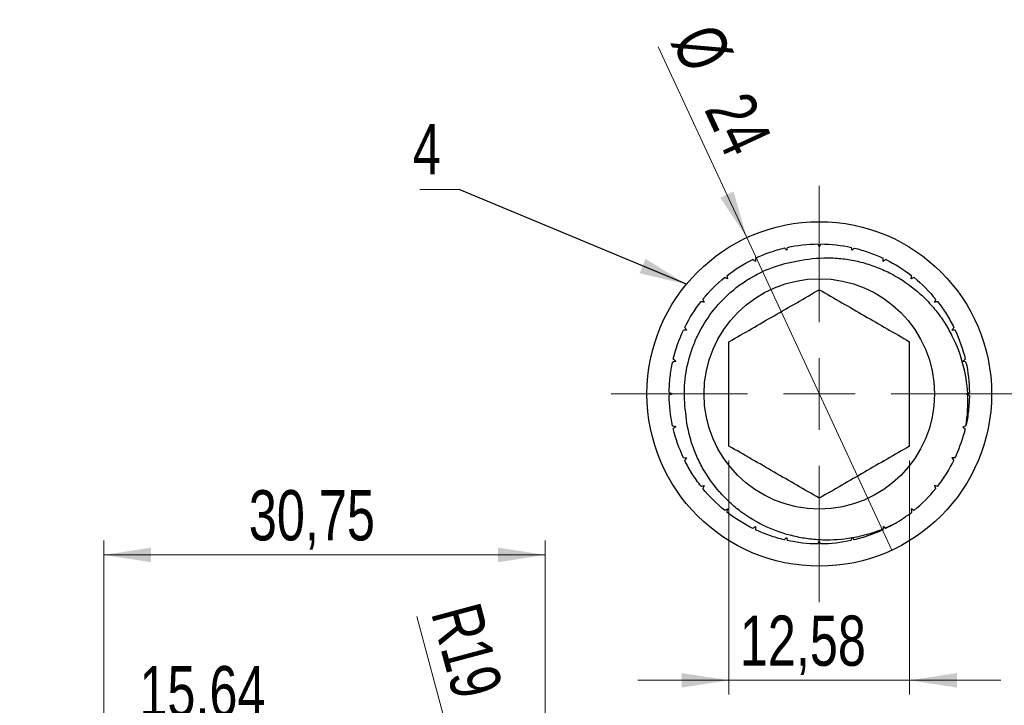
# Model space of a CAD drawing. Header units: millimetres. Extents: x 0 to 420, y 0 to 297.
# Tile 10 of 68: x 51 to 120, y 116 to 164. Entities that reach past the tile are written whole.
import ezdxf

# ---------------------------------------------------------------- set-up
doc = ezdxf.new("R2010")
doc.units = ezdxf.units.MM
doc.styles.add('SLDTEXTSTYLE0', font='TXT', dxfattribs={"width": 0.75})
doc.dimstyles.new('SLDDIMSTYLE0', dxfattribs={"dimtxt": 3.5, "dimasz": 3.302, "dimexe": 0, "dimexo": 0.0625, "dimgap": 0.875, "dimtad": 1, "dimrnd": 1e-09, "dimzin": 12, "dimdsep": 46, "dimtxsty": 'SLDTEXTSTYLE0', "dimsah": 1, "dimcen": 0.09, "dimadec": 0, "dimazin": 3, "dimtfac": 1, "dimtmove": 0, "dimatfit": 0, "dimfxl": 0, "dimfrac": 2, "dimtolj": 1, "dimtzin": 12, "dimarcsym": 0})
doc.dimstyles.new('SLDDIMSTYLE1', dxfattribs={"dimtxt": 3.5, "dimasz": 3.302, "dimexe": 0, "dimexo": 0.0625, "dimgap": 0.875, "dimtad": 1, "dimrnd": 1e-09, "dimzin": 12, "dimdsep": 46, "dimtxsty": 'SLDTEXTSTYLE0', "dimsah": 1, "dimcen": 0.09, "dimadec": 0, "dimazin": 3, "dimtfac": 1, "dimtofl": 0, "dimtmove": 0, "dimatfit": 3, "dimfxl": 0, "dimfrac": 2, "dimtolj": 1, "dimtzin": 12, "dimarcsym": 0})
doc.dimstyles.new('SLDDIMSTYLE3', dxfattribs={"dimtxt": 3.5, "dimasz": 3.302, "dimexe": 0, "dimexo": 0.0625, "dimgap": 0.875, "dimtad": 1, "dimrnd": 1e-09, "dimzin": 12, "dimdsep": 46, "dimtxsty": 'SLDTEXTSTYLE0', "dimsah": 1, "dimcen": 0, "dimadec": 0, "dimazin": 3, "dimtfac": 1, "dimtofl": 0, "dimtmove": 0, "dimatfit": 3, "dimfxl": 0, "dimfrac": 2, "dimtolj": 1, "dimtzin": 12, "dimarcsym": 0})
doc.dimstyles.new('SLDDIMSTYLE4', dxfattribs={"dimtxt": 0.18, "dimasz": 3.302, "dimexe": 0, "dimexo": 0.0625, "dimgap": 0, "dimtad": 0, "dimtih": 1, "dimtoh": 1, "dimdec": 0, "dimrnd": 1e-09, "dimzin": 0, "dimdsep": 46, "dimtxsty": 'Standard', "dimsah": 1, "dimcen": 0.09, "dimadec": 0, "dimazin": 0, "dimtfac": 3.302, "dimtdec": 0, "dimtofl": 0, "dimtmove": 0, "dimatfit": 3, "dimfxl": 0, "dimfrac": 2, "dimtolj": 1, "dimtzin": 0, "dimarcsym": 0})
doc.dimstyles.new('SLDDIMSTYLE6', dxfattribs={"dimtxt": 3.5, "dimasz": 3.302, "dimexe": 0, "dimexo": 0.0625, "dimgap": 0.875, "dimtad": 1, "dimrnd": 1e-09, "dimzin": 12, "dimdsep": 46, "dimtxsty": 'SLDTEXTSTYLE0', "dimblk1": 'NONE', "dimsah": 1, "dimcen": 0, "dimadec": 0, "dimazin": 3, "dimtfac": 1, "dimtmove": 0, "dimatfit": 3, "dimldrblk": 'NONE', "dimfxl": 0, "dimfrac": 2, "dimtolj": 1, "dimtzin": 12, "dimarcsym": 0})

# ---------------------------------------------------------------- blocks, each defined once
blk = doc.blocks.new('_D_8')
at = {"color": 7, "linetype": 'Continuous', "lineweight": 0}
for q in [(79.015, 122.128), (87.953, 88.77)]:
    blk.add_line((83.036, 107.123), q, dxfattribs=at)
at = {"color": 7, "linetype": 'Continuous', "lineweight": 18}
blk.add_solid([(83.036, 107.123), (82.672, 110.444), (81.69, 110.181)], dxfattribs=at)
at = {"color": 7, "linetype": 'Continuous', "lineweight": 18, "insert": (83.362, 123.293), "char_height": 3.5, "attachment_point": 1, "rotation": 285, "style": 'SLDTEXTSTYLE0'}
blk.add_mtext('R19', dxfattribs=at)
blk = doc.blocks.new('_D_10')
at = {"color": 7, "linetype": 'Continuous', "lineweight": 0}
for p, q in [((57.703, 107.37), (57.703, 115.159)), ((73.348, 107.37), (73.348, 115.159)), ((57.703, 114.159), (51.353, 114.159)), ((73.348, 114.159), (57.703, 114.159)), ((73.348, 114.159), (79.698, 114.159))]:
    blk.add_line(p, q, dxfattribs=at)
at = {"color": 7, "linetype": 'Continuous', "lineweight": 18}
for points in [[(57.703, 114.159), (54.401, 114.667), (54.401, 113.651)], [(73.348, 114.159), (76.65, 113.651), (76.65, 114.667)]]:
    blk.add_solid(points, dxfattribs=at)
at = {"color": 7, "linetype": 'Continuous', "lineweight": 18, "insert": (59.684, 118.671), "char_height": 3.5, "attachment_point": 1, "style": 'SLDTEXTSTYLE0'}
blk.add_mtext('15,64', dxfattribs=at)
blk = doc.blocks.new('_D_12')
at = {"color": 7, "linetype": 'Continuous', "lineweight": 0}
for p, q in [((57.203, 106.87), (57.203, 127.411)), ((87.953, 89.77), (87.953, 127.411)), ((57.203, 126.411), (87.953, 126.411))]:
    blk.add_line(p, q, dxfattribs=at)
at = {"color": 7, "linetype": 'Continuous', "lineweight": 18}
for points in [[(57.203, 126.411), (60.505, 125.903), (60.505, 126.919)], [(87.953, 126.411), (84.651, 126.919), (84.651, 125.903)]]:
    blk.add_solid(points, dxfattribs=at)
at = {"color": 7, "linetype": 'Continuous', "lineweight": 18, "insert": (67.307, 130.923), "char_height": 3.5, "attachment_point": 1, "style": 'SLDTEXTSTYLE0'}
blk.add_mtext('30,75', dxfattribs=at)
blk = doc.blocks.new('_D_84')
at = {"color": 7, "linetype": 'Continuous', "lineweight": 0}
for q in [(95.82, 161.807), (112.078, 126.738)]:
    blk.add_line((101.983, 148.512), q, dxfattribs=at)
at = {"color": 7, "linetype": 'Continuous', "lineweight": 18}
blk.add_solid([(101.983, 148.512), (101.055, 151.721), (100.134, 151.294)], dxfattribs=at)
at = {"color": 7, "linetype": 'Continuous', "lineweight": 18, "char_height": 3.5, "attachment_point": 1, "rotation": 294.87219, "style": 'SLDTEXTSTYLE0'}
for s, insert in [('%%c', (99.892, 163.695)), ('24', (102.161, 158.929))]:
    blk.add_mtext(s, dxfattribs=dict(at, insert=insert))
blk = doc.blocks.new('_None')
blk = doc.blocks.new('_D_85')
at = {"color": 7, "linetype": 'Continuous', "lineweight": 0}
for p, q in [((100.74, 132.994), (100.74, 116.678)), ((113.32, 132.994), (113.32, 116.678)), ((100.74, 117.678), (94.39, 117.678)), ((100.74, 117.678), (113.32, 117.678)), ((113.32, 117.678), (119.67, 117.678))]:
    blk.add_line(p, q, dxfattribs=at)
at = {"color": 7, "linetype": 'Continuous', "lineweight": 18}
for points in [[(100.74, 117.678), (97.438, 118.186), (97.438, 117.17)], [(113.32, 117.678), (116.622, 117.17), (116.622, 118.186)]]:
    blk.add_solid(points, dxfattribs=at)
at = {"color": 7, "linetype": 'Continuous', "lineweight": 18, "insert": (101.492, 122.189), "char_height": 3.5, "attachment_point": 1, "style": 'SLDTEXTSTYLE0'}
blk.add_mtext('12,58', dxfattribs=at)
blk = doc.blocks.new('SW_NOTE_0_16')
at = {"color": 0, "linetype": 'Continuous', "lineweight": 0}
blk.add_line((-2.738, 0), (0, 0), dxfattribs=at)
at = {"color": 0, "linetype": 'Continuous', "lineweight": 0, "insert": (-3.234, 4.565), "char_height": 3.5, "attachment_point": 1, "style": 'SLDTEXTSTYLE0'}
blk.add_mtext('4', dxfattribs=at)
blk = doc.blocks.new('SW_CENTERMARKSYMBOL_2')
at = {"color": 0, "linetype": 'Continuous', "lineweight": 18}
for p, q in [((0, 5), (0, 14.5)), ((0, 0), (0, 2.5)), ((-5, 0), (-14.5, 0)), ((0, 0), (-2.5, 0)), ((0, 0), (0, -2.5)), ((0, 0), (2.5, 0)), ((5, 0), (14.5, 0)), ((0, -5), (0, -14.5))]:
    blk.add_line(p, q, dxfattribs=at)

msp = doc.modelspace()

# ---------------------------------------------------------------- linework, layer by layer
at = {"color": 7, "linetype": 'Continuous', "lineweight": 25}
for p, q in [((104.807, 147.8358), (104.80794, 147.83169)), ((107.13484, 148.07035), (107.13484, 148.07457)), ((109.45745, 147.78936), (109.45651, 147.78525)), ((102.59065, 147.08503), (102.59248, 147.08122)), ((111.65836, 146.99447), (111.65653, 146.99067)), ((100.59693, 145.85989), (100.59956, 145.85659)), ((113.62722, 145.72976), (113.62458, 145.72646)), ((98.92582, 144.22182), (98.92912, 144.21919)), ((115.26528, 144.05865), (115.26198, 144.05602)), ((97.66111, 142.25297), (97.66491, 142.25114)), ((116.49042, 142.06494), (116.48662, 142.0631)), ((96.86622, 140.05206), (96.87034, 140.05112)), ((117.2412, 139.84859), (117.23708, 139.84765)), ((96.58101, 137.72945), (96.58523, 137.72945)), ((117.3407, 137.6555), (117.27575, 137.62509)), ((117.27575, 137.62509), (117.34406, 137.58945)), ((117.34096, 137.65562), (117.48005, 137.72074)), ((117.47575, 137.52074), (117.34425, 137.58935)), ((117.47997, 137.52074), (117.47575, 137.52074)), ((96.81978, 135.4016), (96.8239, 135.40254)), ((117.2144, 135.38769), (117.01888, 135.34531)), ((117.01888, 135.34531), (117.18262, 135.2059)), ((117.19064, 135.19907), (117.18279, 135.20575)), ((117.19476, 135.19813), (117.19064, 135.19907)), ((97.57056, 133.18525), (97.57436, 133.18708)), ((116.48672, 133.17737), (116.26115, 133.17984)), ((116.26115, 133.17984), (116.39606, 132.99905)), ((116.39606, 132.99905), (116.39987, 132.99722)), ((98.79569, 131.19154), (98.799, 131.19417)), ((115.25992, 131.18468), (115.04055, 131.23728)), ((115.04055, 131.23728), (115.13186, 131.031)), ((115.13186, 131.031), (115.13516, 131.02836)), ((113.62047, 129.51493), (113.4183, 129.61503)), ((113.4183, 129.61503), (113.46141, 129.3936)), ((100.43376, 129.52042), (100.43639, 129.52372)), ((113.46141, 129.3936), (113.46405, 129.3903)), ((102.40261, 128.25571), (102.40444, 128.25952)), ((111.47574, 128.39444), (111.47007, 128.21793)), ((111.61682, 128.27938), (111.47574, 128.39444)), ((103.31887, 127.85645), (103.21696, 127.90605)), ((109.31027, 127.63671), (109.29856, 127.59207)), ((109.3395, 127.59922), (109.31027, 127.63671)), ((111.47033, 128.16516), (111.4685, 128.16897)), ((104.60353, 127.46083), (104.60446, 127.46494)), ((106.92614, 127.17561), (106.92614, 127.17984)), ((109.25398, 127.41438), (109.25304, 127.4185))]:
    msp.add_line(p, q, dxfattribs=at)
for radius in [12, 8.025]:
    msp.add_circle((107.03049, 137.62509), radius, dxfattribs=at)
for start, end in [(334.8101487, 345.1652509), (321.9530059, 333.713562), (309.095863, 320.8564191), (300.3030067, 307.9992762)]:
    msp.add_arc((107.03049, 137.62509), 10.45, start, end, dxfattribs=at)
for points, knots in [([(102.59065, 147.08503), (102.91749, 147.23842), (103.25098, 147.37422), (103.92555, 147.60955), (104.26496, 147.70882), (104.61199, 147.79138)], [0, 0, 0, 0, 0.5, 0.5, 1, 1, 1, 1]), ([(109.45745, 147.78936), (109.80779, 147.70571), (110.15197, 147.60434), (110.82304, 147.36909), (111.1531, 147.23424), (111.47821, 147.08132)], [0, 0, 0, 0, 0.5, 0.5, 1, 1, 1, 1]), ([(97.7261, 136.34198), (97.6412, 136.95757), (97.61807, 137.58205), (97.69265, 138.80843), (97.78925, 139.41351), (98.02433, 140.30881), (98.11838, 140.60628), (98.33316, 141.18454), (98.45413, 141.46671), (98.85698, 142.29277), (99.17941, 142.81775), (99.93081, 143.80553), (100.34902, 144.25471), (101.03779, 144.86385), (101.27769, 145.05604), (101.77868, 145.41817), (102.04, 145.58801), (102.83852, 146.05272), (103.39562, 146.30751), (104.55917, 146.70745), (105.16751, 146.85188), (105.78342, 146.93439)], [0, 0, 0, 0, 0.125, 0.125, 0.25, 0.25, 0.3125, 0.3125, 0.375, 0.375, 0.5, 0.5, 0.625, 0.625, 0.6875, 0.6875, 0.75, 0.75, 0.875, 0.875, 1, 1, 1, 1]), ([(105.78342, 146.93439), (106.47641, 147.06808), (107.17372, 147.12323), (108.22605, 147.09006), (108.57897, 147.05915), (109.27154, 146.95953), (109.61302, 146.89089), (110.28653, 146.71658), (110.61855, 146.61086), (111.2734, 146.3634), (111.5976, 146.22057), (112.53473, 145.74602), (113.11852, 145.36727), (113.93299, 144.70591), (114.19555, 144.46827), (114.68917, 143.97062), (114.92105, 143.71027), (115.3556, 143.167), (115.55834, 142.88414), (115.93558, 142.29661), (116.11076, 141.99009), (116.58506, 141.04947), (116.83228, 140.39895), (117.19187, 139.05209), (117.30319, 138.34956), (117.3407, 137.6555)], [0, 0, 0, 0, 0.125, 0.125, 0.1875, 0.1875, 0.25, 0.25, 0.3125, 0.3125, 0.375, 0.375, 0.5, 0.5, 0.5625, 0.5625, 0.625, 0.625, 0.6875, 0.6875, 0.75, 0.75, 0.875, 0.875, 1, 1, 1, 1]), ([(115.26528, 144.05865), (115.48582, 143.77637), (115.68945, 143.48615), (116.06871, 142.88249), (116.24424, 142.56872), (116.40372, 142.24517)], [0, 0, 0, 0, 0.5, 0.5, 1, 1, 1, 1]), ([(100.74049, 133.99356), (100.74049, 135.20369), (100.74049, 136.41555), (100.74049, 138.83673), (100.74049, 140.04684), (100.74049, 141.25663)], [0, 0, 0, 0, 0.5, 0.5, 1, 1, 1, 1]), ([(113.32049, 133.99356), (113.32049, 135.20369), (113.32049, 136.41555), (113.32049, 138.83673), (113.32049, 140.04684), (113.32049, 141.25663)], [0, 0, 0, 0, 0.5, 0.5, 1, 1, 1, 1]), ([(96.58101, 137.72945), (96.58456, 138.08459), (96.60602, 138.43807), (96.68599, 139.14884), (96.74451, 139.50435), (96.82163, 139.85709)], [0, 0, 0, 0, 0.5, 0.5, 1, 1, 1, 1]), ([(117.47997, 137.52074), (117.47642, 137.1656), (117.45495, 136.81211), (117.37498, 136.10135), (117.31646, 135.74584), (117.23934, 135.3931)], [0, 0, 0, 0, 0.5, 0.5, 1, 1, 1, 1]), ([(109.29856, 127.59207), (108.62755, 127.47627), (107.95222, 127.42866), (106.93277, 127.45911), (106.59002, 127.48665), (105.9119, 127.57604), (105.57756, 127.63753), (104.58834, 127.87099), (103.94695, 128.09088), (102.70267, 128.66748), (102.11841, 129.01722), (101.30554, 129.62517), (101.04472, 129.84207), (100.54386, 130.30506), (100.30319, 130.55215), (99.62945, 131.32049), (99.23788, 131.87289), (98.73865, 132.76296), (98.58651, 133.07223), (98.31872, 133.70088), (98.20287, 134.01998), (97.90784, 134.99115), (97.7806, 135.65695), (97.7261, 136.34198)], [0, 0, 0, 0, 0.125, 0.125, 0.1875, 0.1875, 0.25, 0.25, 0.375, 0.375, 0.5, 0.5, 0.5625, 0.5625, 0.625, 0.625, 0.75, 0.75, 0.8125, 0.8125, 0.875, 0.875, 1, 1, 1, 1]), ([(98.79569, 131.19154), (98.57515, 131.47382), (98.37153, 131.76403), (97.99227, 132.3677), (97.81674, 132.68146), (97.65726, 133.00502)], [0, 0, 0, 0, 0.5, 0.5, 1, 1, 1, 1]), ([(111.47007, 128.21793), (111.12786, 128.07768), (110.77887, 127.95576), (110.06725, 127.74881), (109.70328, 127.66353), (109.3395, 127.59922)], [0, 0, 0, 0, 0.5, 0.5, 1, 1, 1, 1]), ([(104.60353, 127.46083), (104.25318, 127.54448), (103.90901, 127.64585), (103.23794, 127.8811), (102.90787, 128.01595), (102.58277, 128.16886)], [0, 0, 0, 0, 0.5, 0.5, 1, 1, 1, 1]), ([(111.47033, 128.16516), (111.14348, 128.01176), (110.81, 127.87597), (110.13543, 127.64063), (109.79601, 127.54136), (109.44899, 127.45881)], [0, 0, 0, 0, 0.5, 0.5, 1, 1, 1, 1])]:
    msp.add_open_spline(points, degree=3, knots=knots, dxfattribs=at)
for points in [[(104.7507, 147.61348), (104.70444, 147.67281), (104.6582, 147.73211), (104.61199, 147.79138)], [(104.80794, 147.83169), (104.78887, 147.75898), (104.76979, 147.68625), (104.7507, 147.61348)], [(104.807, 147.8358), (105.49914, 147.98653), (106.21573, 148.06807), (106.93484, 148.07466)], [(106.93484, 148.07466), (106.96671, 148.00659), (106.99859, 147.93849), (107.03049, 147.87035)], [(107.03049, 147.87035), (107.06529, 147.93705), (107.10007, 148.00371), (107.13484, 148.07035)], [(107.13484, 148.07457), (107.8514, 148.06742), (108.568, 147.98579), (109.26248, 147.83395)], [(109.31027, 147.61348), (109.29433, 147.68701), (109.27841, 147.7605), (109.26248, 147.83395)], [(109.45651, 147.78525), (109.40779, 147.72802), (109.35904, 147.67076), (109.31027, 147.61348)], [(100.59693, 145.85989), (101.16032, 146.30004), (101.7713, 146.6833), (102.41042, 146.99832)], [(102.58524, 146.85575), (102.52693, 146.9033), (102.46866, 146.95083), (102.41042, 146.99832)], [(102.59248, 147.08122), (102.59007, 147.0061), (102.58765, 146.93094), (102.58524, 146.85575)], [(111.47574, 146.85575), (111.47656, 146.93098), (111.47738, 147.00617), (111.47821, 147.08132)], [(111.65653, 146.99067), (111.59629, 146.94572), (111.53603, 146.90074), (111.47574, 146.85575)], [(111.65836, 146.99447), (112.29495, 146.68004), (112.90588, 146.29672), (113.4709, 145.85453)], [(98.92582, 144.22182), (99.37195, 144.76994), (99.88109, 145.28069), (100.44051, 145.73525)], [(100.64267, 145.63516), (100.57525, 145.66854), (100.50786, 145.70191), (100.44051, 145.73525)], [(100.59956, 145.85659), (100.61393, 145.78281), (100.6283, 145.709), (100.64267, 145.63516)], [(113.4183, 145.63516), (113.43585, 145.70832), (113.45338, 145.78144), (113.4709, 145.85453)], [(113.62458, 145.72646), (113.55585, 145.69604), (113.48709, 145.66561), (113.4183, 145.63516)], [(113.62722, 145.72976), (114.18427, 145.27636), (114.69338, 144.76551), (115.14065, 144.21507)], [(100.74049, 141.25663), (101.78882, 141.86188), (103.88549, 143.07239), (105.98216, 144.2829), (107.03049, 144.88816)], [(107.03049, 144.88816), (108.07882, 144.2829), (110.17549, 143.07239), (112.27216, 141.86188), (113.32049, 141.25663)], [(97.66111, 142.25297), (97.98067, 142.89994), (98.36585, 143.50941), (98.80106, 144.06551)], [(99.02042, 144.01291), (98.94726, 144.03045), (98.87414, 144.04798), (98.80106, 144.06551)], [(98.92912, 144.21919), (98.95954, 144.15046), (98.98998, 144.0817), (99.02042, 144.01291)], [(115.04055, 144.01291), (115.07394, 144.08033), (115.1073, 144.14772), (115.14065, 144.21507)], [(115.26198, 144.05602), (115.1882, 144.04166), (115.11439, 144.02728), (115.04055, 144.01291)], [(96.86622, 140.05206), (97.03188, 140.74585), (97.27029, 141.42655), (97.57426, 142.07281)], [(97.79983, 142.07034), (97.7246, 142.07117), (97.64941, 142.07199), (97.57426, 142.07281)], [(97.66491, 142.25114), (97.70987, 142.1909), (97.75484, 142.13064), (97.79983, 142.07034)], [(116.26115, 142.07034), (116.3087, 142.12865), (116.35622, 142.18692), (116.40372, 142.24517)], [(116.48662, 142.0631), (116.41149, 142.06552), (116.33634, 142.06793), (116.26115, 142.07034)], [(116.49042, 142.06494), (116.79278, 141.42071), (117.03111, 140.73998), (117.19677, 140.04359)], [(97.0421, 139.90488), (96.96857, 139.88894), (96.89508, 139.87301), (96.82163, 139.85709)], [(96.87034, 140.05112), (96.92757, 140.00239), (96.98482, 139.95365), (97.0421, 139.90488)], [(117.01888, 139.90488), (117.07821, 139.95114), (117.13751, 139.99738), (117.19677, 140.04359)], [(117.23708, 139.84765), (117.16438, 139.86672), (117.09164, 139.88579), (117.01888, 139.90488)], [(117.2412, 139.84859), (117.39438, 139.14516), (117.47357, 138.42832), (117.48005, 137.72074)], [(96.78523, 137.62509), (96.71709, 137.59319), (96.64899, 137.56131), (96.58093, 137.52945)], [(96.81978, 135.4016), (96.6666, 136.10503), (96.5874, 136.82187), (96.58093, 137.52945)], [(96.58523, 137.72945), (96.65187, 137.69468), (96.71854, 137.65989), (96.78523, 137.62509)], [(117.34406, 137.58945), (117.37902, 136.85367), (117.33574, 136.11975), (117.2144, 135.38769)], [(96.8239, 135.40254), (96.8966, 135.38347), (96.96933, 135.36439), (97.0421, 135.34531)], [(97.0421, 135.34531), (96.98277, 135.29905), (96.92347, 135.25281), (96.8642, 135.2066)], [(97.57056, 133.18525), (97.2682, 133.82948), (97.02987, 134.5102), (96.8642, 135.2066)], [(117.18262, 135.2059), (117.1669, 135.12043), (117.15009, 135.03498), (117.13217, 134.94956)], [(107.03049, 130.36203), (105.98216, 130.96728), (103.88549, 132.17779), (101.78882, 133.3883), (100.74049, 133.99356)], [(113.32049, 133.99356), (112.27216, 133.3883), (110.17549, 132.17779), (108.07882, 130.96728), (107.03049, 130.36203)], [(97.57436, 133.18708), (97.64948, 133.18467), (97.72464, 133.18226), (97.79983, 133.17984)], [(97.79983, 133.17984), (97.75228, 133.12154), (97.70476, 133.06326), (97.65726, 133.00502)], [(98.799, 131.19417), (98.87277, 131.20853), (98.94658, 131.2229), (99.02042, 131.23728)], [(99.02042, 131.23728), (98.98704, 131.16986), (98.95367, 131.10247), (98.92033, 131.03512)], [(100.43376, 129.52042), (99.87671, 129.97383), (99.3676, 130.48467), (98.92033, 131.03512)], [(100.43639, 129.52372), (100.50512, 129.55415), (100.57388, 129.58458), (100.64267, 129.61503)], [(100.64267, 129.61503), (100.62513, 129.54187), (100.6076, 129.46874), (100.59007, 129.39566)], [(102.40261, 128.25571), (101.76602, 128.57015), (101.15509, 128.95347), (100.59007, 129.39566)], [(102.40444, 128.25952), (102.46468, 128.30447), (102.52495, 128.34944), (102.58524, 128.39444)], [(102.58524, 128.39444), (102.58441, 128.3192), (102.58359, 128.24401), (102.58277, 128.16886)], [(111.4685, 128.16897), (111.46902, 128.18529), (111.46955, 128.20161), (111.47007, 128.21793)], [(112.30328, 128.60289), (112.07766, 128.48639), (111.84882, 128.37861), (111.61682, 128.27938)], [(111.61682, 128.27938), (111.62807, 128.27021), (111.63931, 128.26104), (111.65056, 128.25186)], [(112.30328, 128.60289), (112.08961, 128.47802), (111.87175, 128.36089), (111.65056, 128.25186)], [(104.60446, 127.46494), (104.65319, 127.52217), (104.70194, 127.57943), (104.7507, 127.63671)], [(104.7507, 127.63671), (104.76664, 127.56318), (104.78257, 127.48969), (104.79849, 127.41624)], [(109.25304, 127.4185), (109.26821, 127.47634), (109.28338, 127.53419), (109.29856, 127.59207)], [(109.3395, 127.59922), (109.37601, 127.55239), (109.41251, 127.50559), (109.44899, 127.45881)], [(106.92614, 127.17561), (106.20958, 127.18277), (105.49298, 127.2644), (104.79849, 127.41624)], [(106.92614, 127.17984), (106.96091, 127.24647), (106.99569, 127.31314), (107.03049, 127.37984)], [(107.03049, 127.37984), (107.06239, 127.3117), (107.09427, 127.2436), (107.12614, 127.17553)], [(109.25398, 127.41438), (108.56183, 127.26366), (107.84525, 127.18211), (107.12614, 127.17553)]]:
    msp.add_open_spline(points, degree=3, dxfattribs=at)

# ---------------------------------------------------------------- block references
at = {"color": 7, "linetype": 'Continuous', "lineweight": 0}
for name, p in [('SW_NOTE_0_16', (81.96149, 151.85728)), ('SW_CENTERMARKSYMBOL_2', (107.03049, 137.62509))]:
    msp.add_blockref(name, p, dxfattribs=at)

# ---------------------------------------------------------------- dimensions: what is measured, and where the dimension line sits
at = {"color": 7, "linetype": 'Continuous', "lineweight": 18}
dim = msp.add_diameter_dim_2p(p1=(112.07763, 126.73811), p2=(101.98334, 148.51207), dimstyle='SLDDIMSTYLE6', dxfattribs=at)
dim.commit()
dim.dimension.update_dxf_attribs({"geometry": '_D_84', "text_midpoint": (97.94197, 157.22956), "dimtype": 163})
for base, p1, p2, dimstyle, picture, middle in [((113.32049, 117.67759), (100.74049, 133.99356), (113.32049, 133.99356), 'SLDDIMSTYLE0', '_D_85', (107.31077, 117.67759)), ((87.95335, 126.41088), (57.20335, 105.87036), (87.95335, 88.77036), 'SLDDIMSTYLE1', '_D_12', (73.12526, 126.41088)), ((57.70335, 114.15936), (73.34806, 106.37036), (57.70335, 106.37036), 'SLDDIMSTYLE0', '_D_10', (65.50322, 114.15936))]:
    dim = msp.add_linear_dim(base=base, p1=p1, p2=p2, dimstyle=dimstyle, dxfattribs=at)
    dim.commit()
    dim.dimension.update_dxf_attribs({"geometry": picture, "text_midpoint": middle, "dimtype": 160})
dim = msp.add_radius_dim(center=(87.95335, 88.77036), mpoint=(83.03579, 107.12295), dimstyle='SLDDIMSTYLE3', dxfattribs=at)
dim.commit()
dim.dimension.update_dxf_attribs({"geometry": '_D_8', "text_midpoint": (80.01888, 118.38225), "dimtype": 164})

# ---------------------------------------------------------------- leaders
at = {"color": 7, "linetype": 'Continuous', "lineweight": 0}
msp.add_leader([(97.77505, 145.26295), (81.96149, 151.85728)], dimstyle='SLDDIMSTYLE4', dxfattribs=at)

doc.saveas('drawing.dxf')
